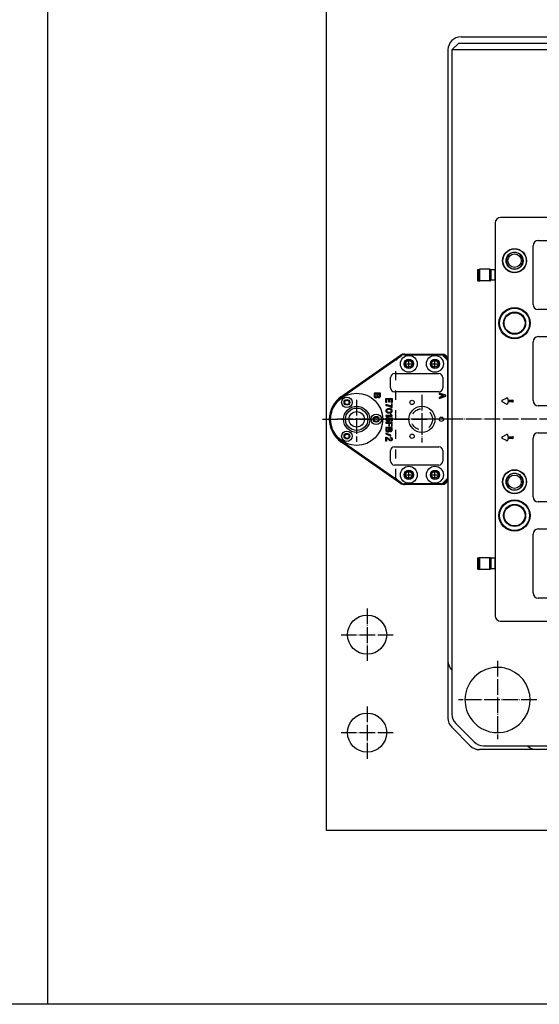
# Model space of a CAD drawing. Extents: x -1765 to 4890, y -3431 to 1272.
# Tile 73 of 189: x 379 to 777, y -2170 to -1416. Entities that reach past the tile are written whole.
import ezdxf

# ---------------------------------------------------------------- set-up
doc = ezdxf.new("R2010")
doc.units = 0
doc.linetypes.add('DASHED', pattern=[15, 7, -8])
doc.linetypes.add('DOT_CENTER', pattern=[14, 12, -1, 0, -1])
doc.layers.get('0').update_dxf_attribs({"linetype": 'CONTINUOUS'})
for name, color, linetype in [('1', 7, 'CONTINUOUS'), ('141', 7, 'CONTINUOUS'), ('16', 7, 'CONTINUOUS'), ('DIMPROHIDE', 7, 'CONTINUOUS'), ('OBJECT', 7, 'CONTINUOUS')]:
    doc.layers.add(name, color=color, linetype=linetype)

# ---------------------------------------------------------------- blocks, each defined once
blk = doc.blocks.new('TEXT__62', base_point=(-2000, -2800))
at = {"layer": '1', "color": 7, "linetype": 'CONTINUOUS'}
blk.add_line((400, 800), (400, -2170), dxfattribs=at)
at = {"layer": '1', "color": 1, "linetype": 'CONTINUOUS'}
for p, q in [((3700, -2170), (-700, -2170)), ((4800, -2170), (400, -2170))]:
    blk.add_line(p, q, dxfattribs=at)
blk = doc.blocks.new('PIN__69', base_point=(657, -1701.88))
at = {"layer": '1', "color": 4, "linetype": 'CONTINUOUS'}
for centre, radius in [((637, -1721.88), 20), ((629.5, -1708.89), 4), ((637, -1721.88), 10), ((629.5, -1708.89), 2.2), ((637, -1721.88), 8.6), ((637, -1721.88), 5.9), ((652, -1721.88), 4), ((652, -1721.88), 2.2), ((629.5, -1734.87), 4), ((629.5, -1734.87), 2.2)]:
    blk.add_circle(centre, radius, dxfattribs=at)
blk = doc.blocks.new('E7015-23251__70', base_point=(610.86, -1771.88))
at = {"layer": '1', "color": 6, "linetype": 'CONTINUOUS'}
for p, q in [((624.99, -1704.65), (670.71, -1672.78)), ((625.28, -1705.06), (671, -1673.19)), ((673.57, -1671.88), (702, -1671.88)), ((673.57, -1672.38), (702, -1672.38)), ((706.5, -1676.88), (706.5, -1766.88)), ((707, -1676.88), (707, -1766.88)), ((666, -1686.88), (700, -1686.88)), ((663, -1697.88), (663, -1689.88)), ((703, -1689.88), (703, -1697.88)), ((650.33, -1701.88), (650.33, -1704.02)), ((655.33, -1701.88), (650.33, -1701.88)), ((650.33, -1704.02), (650.45, -1704.47)), ((650.45, -1704.47), (650.64, -1704.8)), ((651.01, -1702.5), (651.01, -1703.96)), ((652.76, -1702.5), (651.01, -1702.5)), ((651.01, -1703.96), (651.08, -1704.24)), ((651.08, -1704.24), (651.26, -1704.47)), ((651.26, -1704.47), (651.51, -1704.64)), ((652.26, -1704.64), (652.51, -1704.47)), ((652.51, -1704.47), (652.7, -1704.24)), ((652.7, -1704.24), (652.76, -1703.96)), ((652.76, -1703.96), (652.76, -1702.5)), ((653.33, -1702.5), (653.33, -1703.96)), ((654.7, -1702.5), (653.33, -1702.5)), ((653.33, -1703.96), (653.39, -1704.19)), ((653.39, -1704.19), (653.51, -1704.35)), ((653.51, -1704.35), (653.7, -1704.47)), ((653.7, -1704.47), (653.89, -1704.52)), ((653.89, -1704.52), (654.14, -1704.52)), ((654.14, -1704.52), (654.33, -1704.47)), ((654.33, -1704.47), (654.51, -1704.35)), ((654.51, -1704.35), (654.64, -1704.19)), ((654.64, -1704.19), (654.7, -1703.96)), ((654.7, -1703.96), (654.7, -1702.5)), ((655.08, -1704.64), (655.26, -1704.3)), ((655.26, -1704.3), (655.33, -1704.02)), ((655.33, -1704.02), (655.33, -1701.88)), ((700, -1700.88), (666, -1700.88)), ((700.33, -1701.88), (700.33, -1702.5)), ((705.33, -1703.51), (700.33, -1701.88)), ((700.33, -1702.5), (701.83, -1703)), ((700.33, -1705.82), (705.33, -1704.19)), ((701.83, -1703), (701.83, -1704.69)), ((702.45, -1703.17), (702.45, -1704.58)), ((704.45, -1703.85), (702.45, -1703.17)), ((702.45, -1704.58), (704.45, -1703.85)), ((705.33, -1704.19), (705.33, -1703.51)), ((650.64, -1704.8), (650.95, -1705.09)), ((650.95, -1705.09), (651.26, -1705.25)), ((651.26, -1705.25), (651.7, -1705.37)), ((651.51, -1704.64), (651.76, -1704.69)), ((651.7, -1705.37), (652.01, -1705.37)), ((651.76, -1704.69), (652.01, -1704.69)), ((652.01, -1704.69), (652.26, -1704.64)), ((652.01, -1705.37), (652.45, -1705.25)), ((652.45, -1705.25), (652.83, -1705.03)), ((652.83, -1705.03), (653.08, -1704.75)), ((653.08, -1704.75), (653.2, -1704.86)), ((653.2, -1704.86), (653.58, -1705.09)), ((653.58, -1705.09), (653.89, -1705.14)), ((653.89, -1705.14), (654.14, -1705.14)), ((654.14, -1705.14), (654.45, -1705.09)), ((654.45, -1705.09), (654.83, -1704.86)), ((654.83, -1704.86), (655.08, -1704.64)), ((659.33, -1705.85), (664.33, -1705.85)), ((659.33, -1709.11), (659.33, -1705.85)), ((659.95, -1709.11), (659.33, -1709.11)), ((659.33, -1710.57), (659.33, -1711.25)), ((660.33, -1710.68), (659.33, -1710.57)), ((659.33, -1711.25), (660.26, -1711.36)), ((659.95, -1706.46), (659.95, -1709.11)), ((661.58, -1706.46), (659.95, -1706.46)), ((660.26, -1711.36), (661.01, -1711.53)), ((661.26, -1710.96), (660.33, -1710.68)), ((661.01, -1711.53), (661.76, -1711.81)), ((661.83, -1711.19), (661.26, -1710.96)), ((661.58, -1708.83), (661.58, -1706.46)), ((662.2, -1708.83), (661.58, -1708.83)), ((661.76, -1711.81), (662.7, -1712.26)), ((662.58, -1711.53), (661.83, -1711.19)), ((662.2, -1706.46), (662.2, -1708.83)), ((663.7, -1706.46), (662.2, -1706.46)), ((663.7, -1712.26), (662.58, -1711.53)), ((663.7, -1709.05), (663.7, -1706.46)), ((664.33, -1709.05), (663.7, -1709.05)), ((663.7, -1710.01), (663.7, -1712.26)), ((664.33, -1710.01), (663.7, -1710.01)), ((664.33, -1705.85), (664.33, -1709.05)), ((664.33, -1712.93), (664.33, -1710.01)), ((701.83, -1704.69), (700.33, -1705.2)), ((700.33, -1705.2), (700.33, -1705.82)), ((659.39, -1714.96), (659.33, -1715.18)), ((659.33, -1715.18), (659.33, -1715.58)), ((659.33, -1715.58), (659.39, -1715.8)), ((659.33, -1718.9), (659.33, -1719.46)), ((662.95, -1718.9), (659.33, -1718.9)), ((659.33, -1719.46), (664.33, -1719.46)), ((659.51, -1714.68), (659.39, -1714.96)), ((659.39, -1715.8), (659.51, -1716.08)), ((659.64, -1714.51), (659.51, -1714.68)), ((659.51, -1716.08), (659.64, -1716.25)), ((659.83, -1714.34), (659.64, -1714.51)), ((659.64, -1716.25), (659.83, -1716.42)), ((660.08, -1714.17), (659.83, -1714.34)), ((659.83, -1716.42), (660.08, -1716.59)), ((660.08, -1714.96), (659.95, -1715.18)), ((659.95, -1715.18), (659.95, -1715.58)), ((659.95, -1715.58), (660.08, -1715.8)), ((660.33, -1714.06), (660.08, -1714.17)), ((660.26, -1714.73), (660.08, -1714.96)), ((660.08, -1715.8), (660.26, -1716.03)), ((660.08, -1716.59), (660.33, -1716.7)), ((660.45, -1714.62), (660.26, -1714.73)), ((660.26, -1716.03), (660.45, -1716.14)), ((660.64, -1713.95), (660.33, -1714.06)), ((660.33, -1716.7), (660.64, -1716.81)), ((660.76, -1714.51), (660.45, -1714.62)), ((660.45, -1716.14), (660.76, -1716.25)), ((661.01, -1713.89), (660.64, -1713.95)), ((660.64, -1716.81), (661.01, -1716.87)), ((661.45, -1714.45), (660.76, -1714.51)), ((660.76, -1716.25), (661.45, -1716.31)), ((661.58, -1713.83), (661.01, -1713.89)), ((661.01, -1716.87), (661.58, -1716.93)), ((662.2, -1714.45), (661.45, -1714.45)), ((661.45, -1716.31), (662.2, -1716.31)), ((662.08, -1713.83), (661.58, -1713.83)), ((661.58, -1716.93), (662.08, -1716.93)), ((662.64, -1713.89), (662.08, -1713.83)), ((662.08, -1716.93), (662.64, -1716.87)), ((662.89, -1714.51), (662.2, -1714.45)), ((662.2, -1716.31), (662.89, -1716.25)), ((663.01, -1713.95), (662.64, -1713.89)), ((662.64, -1716.87), (663.01, -1716.81)), ((662.7, -1712.26), (663.76, -1712.93)), ((663.2, -1714.62), (662.89, -1714.51)), ((662.89, -1716.25), (663.2, -1716.14)), ((662.95, -1717.83), (662.95, -1718.9)), ((663.45, -1717.83), (662.95, -1717.83)), ((663.33, -1714.06), (663.01, -1713.95)), ((663.01, -1716.81), (663.33, -1716.7)), ((663.39, -1714.73), (663.2, -1714.62)), ((663.2, -1716.14), (663.39, -1716.03)), ((663.58, -1714.17), (663.33, -1714.06)), ((663.33, -1716.7), (663.58, -1716.59)), ((663.58, -1714.96), (663.39, -1714.73)), ((663.39, -1716.03), (663.58, -1715.8)), ((663.45, -1717.94), (663.45, -1717.83)), ((663.51, -1718.22), (663.45, -1717.94)), ((663.58, -1718.39), (663.51, -1718.22)), ((663.83, -1714.34), (663.58, -1714.17)), ((663.7, -1715.18), (663.58, -1714.96)), ((663.58, -1715.8), (663.7, -1715.58)), ((663.58, -1716.59), (663.83, -1716.42)), ((663.7, -1718.61), (663.58, -1718.39)), ((663.7, -1715.58), (663.7, -1715.18)), ((663.89, -1718.78), (663.7, -1718.61)), ((663.76, -1712.93), (664.33, -1712.93)), ((664.01, -1714.51), (663.83, -1714.34)), ((663.83, -1716.42), (664.01, -1716.25)), ((664.14, -1718.95), (663.89, -1718.78)), ((664.14, -1714.68), (664.01, -1714.51)), ((664.01, -1716.25), (664.14, -1716.08)), ((664.26, -1714.96), (664.14, -1714.68)), ((664.14, -1716.08), (664.26, -1715.8)), ((664.33, -1719.01), (664.14, -1718.95)), ((664.33, -1715.18), (664.26, -1714.96)), ((664.26, -1715.8), (664.33, -1715.58)), ((664.33, -1715.58), (664.33, -1715.18)), ((664.33, -1719.46), (664.33, -1719.01)), ((659.33, -1721.65), (659.39, -1721.37)), ((659.33, -1721.93), (659.33, -1721.65)), ((659.39, -1722.21), (659.33, -1721.93)), ((659.33, -1724.13), (659.33, -1724.75)), ((664.33, -1724.13), (659.33, -1724.13)), ((659.33, -1724.75), (661.58, -1724.75)), ((659.39, -1721.37), (659.51, -1721.09)), ((659.51, -1722.5), (659.39, -1722.21)), ((659.51, -1721.09), (659.64, -1720.92)), ((659.64, -1722.66), (659.51, -1722.5)), ((659.64, -1720.92), (659.83, -1720.75)), ((659.83, -1722.83), (659.64, -1722.66)), ((659.83, -1720.75), (660.08, -1720.58)), ((660.08, -1723), (659.83, -1722.83)), ((660.08, -1721.37), (659.95, -1721.65)), ((659.95, -1721.65), (659.95, -1721.93)), ((659.95, -1721.93), (660.08, -1722.21)), ((660.08, -1720.58), (660.33, -1720.47)), ((660.26, -1721.15), (660.08, -1721.37)), ((660.08, -1722.21), (660.26, -1722.44)), ((660.33, -1723.11), (660.08, -1723)), ((660.45, -1721.03), (660.26, -1721.15)), ((660.26, -1722.44), (660.45, -1722.55)), ((660.33, -1720.47), (660.7, -1720.36)), ((660.7, -1723.23), (660.33, -1723.11)), ((660.76, -1720.92), (660.45, -1721.03)), ((660.45, -1722.55), (660.76, -1722.66)), ((660.7, -1720.36), (660.76, -1720.92)), ((661.2, -1723.23), (660.7, -1723.23)), ((660.76, -1722.66), (661.26, -1722.66)), ((661.58, -1723.11), (661.2, -1723.23)), ((661.26, -1722.66), (661.58, -1722.55)), ((661.58, -1720.41), (664.33, -1720.75)), ((661.58, -1720.98), (661.58, -1720.41)), ((661.76, -1721.09), (661.58, -1720.98)), ((661.58, -1722.55), (661.76, -1722.44)), ((661.83, -1723), (661.58, -1723.11)), ((661.58, -1724.75), (661.58, -1726.83)), ((661.58, -1726.83), (662.2, -1726.83)), ((661.95, -1721.31), (661.76, -1721.09)), ((661.76, -1722.44), (661.95, -1722.21)), ((662.08, -1722.83), (661.83, -1723)), ((662.08, -1721.65), (661.95, -1721.31)), ((661.95, -1722.21), (662.08, -1721.93)), ((662.08, -1721.93), (662.08, -1721.65)), ((662.26, -1722.66), (662.08, -1722.83)), ((662.2, -1724.75), (663.7, -1724.75)), ((662.2, -1726.83), (662.2, -1724.75)), ((662.45, -1722.5), (662.26, -1722.66)), ((662.33, -1721.03), (662.51, -1721.31)), ((663.7, -1721.2), (662.33, -1721.03)), ((662.58, -1722.21), (662.45, -1722.5)), ((662.51, -1721.31), (662.64, -1721.65)), ((662.64, -1721.93), (662.58, -1722.21)), ((662.64, -1721.65), (662.64, -1721.93)), ((663.7, -1723.06), (663.7, -1721.2)), ((664.33, -1723.06), (663.7, -1723.06)), ((663.7, -1724.75), (663.7, -1727.16)), ((663.7, -1727.16), (664.33, -1727.16)), ((664.33, -1720.75), (664.33, -1723.06)), ((664.33, -1727.16), (664.33, -1724.13)), ((659.33, -1728.06), (659.33, -1730.2)), ((664.33, -1728.06), (659.33, -1728.06)), ((659.33, -1730.2), (659.45, -1730.65)), ((663.08, -1734.14), (659.33, -1732.45)), ((659.33, -1732.45), (659.33, -1733.01)), ((659.33, -1733.01), (663.08, -1734.7)), ((659.45, -1730.65), (659.64, -1730.99)), ((659.64, -1730.99), (659.95, -1731.27)), ((659.95, -1731.27), (660.26, -1731.44)), ((660.01, -1728.68), (660.01, -1730.15)), ((661.76, -1728.68), (660.01, -1728.68)), ((660.01, -1730.15), (660.08, -1730.43)), ((660.08, -1730.43), (660.26, -1730.65)), ((660.26, -1730.65), (660.51, -1730.82)), ((660.26, -1731.44), (660.7, -1731.55)), ((660.51, -1730.82), (660.76, -1730.88)), ((660.7, -1731.55), (661.01, -1731.55)), ((660.76, -1730.88), (661.01, -1730.88)), ((661.01, -1730.88), (661.26, -1730.82)), ((661.01, -1731.55), (661.45, -1731.44)), ((661.26, -1730.82), (661.51, -1730.65)), ((661.45, -1731.44), (661.83, -1731.21)), ((661.51, -1730.65), (661.7, -1730.43)), ((661.7, -1730.43), (661.76, -1730.15)), ((661.76, -1730.15), (661.76, -1728.68)), ((661.83, -1731.21), (662.08, -1730.93)), ((662.08, -1730.93), (662.2, -1731.05)), ((662.2, -1731.05), (662.58, -1731.27)), ((662.33, -1728.68), (662.33, -1730.15)), ((663.7, -1728.68), (662.33, -1728.68)), ((662.33, -1730.15), (662.39, -1730.37)), ((662.39, -1730.37), (662.51, -1730.54)), ((662.51, -1730.54), (662.7, -1730.65)), ((662.58, -1731.27), (662.89, -1731.33)), ((662.7, -1730.65), (662.89, -1730.71)), ((662.89, -1730.71), (663.14, -1730.71)), ((662.89, -1731.33), (663.14, -1731.33)), ((663.08, -1734.7), (663.08, -1734.14)), ((663.14, -1730.71), (663.33, -1730.65)), ((663.14, -1731.33), (663.45, -1731.27)), ((663.33, -1730.65), (663.51, -1730.54)), ((663.45, -1731.27), (663.83, -1731.05)), ((663.51, -1730.54), (663.64, -1730.37)), ((663.64, -1730.37), (663.7, -1730.15)), ((663.7, -1730.15), (663.7, -1728.68)), ((663.83, -1731.05), (664.08, -1730.82)), ((664.08, -1730.82), (664.26, -1730.48)), ((664.26, -1730.48), (664.33, -1730.2)), ((664.33, -1730.2), (664.33, -1728.06)), ((670.71, -1770.98), (624.99, -1739.11)), ((671, -1770.57), (625.28, -1738.7)), ((659.33, -1738.58), (659.33, -1735.6)), ((659.33, -1735.6), (659.7, -1735.6)), ((659.95, -1738.58), (659.33, -1738.58)), ((659.7, -1735.6), (660.14, -1735.71)), ((659.95, -1736.39), (659.95, -1738.58)), ((660.33, -1736.5), (659.95, -1736.39)), ((660.14, -1735.71), (660.58, -1735.94)), ((660.76, -1736.78), (660.33, -1736.5)), ((660.58, -1735.94), (660.95, -1736.22)), ((661.26, -1737.18), (660.76, -1736.78)), ((660.95, -1736.22), (661.39, -1736.56)), ((661.64, -1737.57), (661.26, -1737.18)), ((661.39, -1736.56), (661.7, -1736.9)), ((662.08, -1738.02), (661.64, -1737.57)), ((661.7, -1736.9), (662.08, -1737.23)), ((662.08, -1737.23), (662.51, -1737.63)), ((662.2, -1738.13), (662.08, -1738.02)), ((662.58, -1738.36), (662.2, -1738.13)), ((662.51, -1737.63), (662.7, -1737.74)), ((662.89, -1738.41), (662.58, -1738.36)), ((662.7, -1737.74), (662.89, -1737.8)), ((662.89, -1735.83), (663.14, -1735.83)), ((662.89, -1736.45), (662.89, -1735.83)), ((663.14, -1736.45), (662.89, -1736.45)), ((662.89, -1737.8), (663.14, -1737.8)), ((663.14, -1738.41), (662.89, -1738.41)), ((663.14, -1735.83), (663.45, -1735.88)), ((663.33, -1736.5), (663.14, -1736.45)), ((663.14, -1737.8), (663.33, -1737.74)), ((663.45, -1738.36), (663.14, -1738.41)), ((663.51, -1736.61), (663.33, -1736.5)), ((663.33, -1737.74), (663.51, -1737.63)), ((663.45, -1735.88), (663.83, -1736.11)), ((663.83, -1738.13), (663.45, -1738.36)), ((663.64, -1736.78), (663.51, -1736.61)), ((663.51, -1737.63), (663.64, -1737.46)), ((663.7, -1737.01), (663.64, -1736.78)), ((663.64, -1737.46), (663.7, -1737.23)), ((663.7, -1737.23), (663.7, -1737.01)), ((663.83, -1736.11), (664.08, -1736.33)), ((664.08, -1737.91), (663.83, -1738.13)), ((664.08, -1736.33), (664.26, -1736.67)), ((664.26, -1737.57), (664.08, -1737.91)), ((664.26, -1736.67), (664.33, -1736.95)), ((664.33, -1737.29), (664.26, -1737.57)), ((664.33, -1736.95), (664.33, -1737.29)), ((663, -1753.88), (663, -1745.88)), ((666, -1742.88), (700, -1742.88)), ((703, -1745.88), (703, -1753.88)), ((700, -1756.88), (666, -1756.88)), ((702, -1771.38), (673.57, -1771.38)), ((702, -1771.88), (673.57, -1771.88))]:
    blk.add_line(p, q, dxfattribs=at)
at = {"layer": '1', "color": 6, "linetype": 'DOT_CENTER'}
for p, q in [((672, -1671.88), (671.8, -1672.02)), ((672.34, -1671.88), (672, -1671.88)), ((687, -1703.04), (687, -1721.88)), ((637, -1706.88), (637, -1739.25)), ((610.86, -1721.88), (658.06, -1721.88)), ((665.7, -1721.88), (687, -1721.88)), ((687, -1721.88), (687, -1739.69)), ((713.69, -1721.88), (687, -1721.88))]:
    blk.add_line(p, q, dxfattribs=at)
at = {"layer": '1', "color": 6, "linetype": 'CONTINUOUS'}
for centre, radius in [((677, -1679.38), 6.5), ((697, -1679.38), 6.5), ((677, -1679.38), 3.5), ((697, -1679.38), 3.5), ((637, -1721.88), 10), ((629.5, -1708.89), 1.65), ((687, -1721.88), 10), ((679.5, -1708.89), 1.65), ((652, -1721.88), 1.65), ((702, -1721.88), 1.65), ((629.5, -1734.87), 1.65), ((679.5, -1734.87), 1.65), ((677, -1764.38), 6.5), ((677, -1764.38), 3.5), ((697, -1764.38), 6.5), ((697, -1764.38), 3.5)]:
    blk.add_circle(centre, radius, dxfattribs=at)
for centre, radius, start, end in [((673.57, -1676.88), 5, 90, 124.88249), ((673.57, -1676.88), 4.5, 90, 124.88249), ((702, -1676.88), 5, 0, 90), ((702, -1676.88), 4.5, 0, 90), ((666, -1689.88), 3, 90, 180), ((700, -1689.88), 3, 0, 90), ((666, -1697.88), 3, 180, -90), ((700, -1697.88), 3, -90, 0), ((637, -1721.88), 21, 124.88249, 180), ((637, -1721.88), 20.5, 124.88249, 180), ((637, -1721.88), 21, 180, -124.88249), ((637, -1721.88), 20.5, 180, -124.88249), ((666, -1745.88), 3, 90, 180), ((700, -1745.88), 3, 0, 90), ((666, -1753.88), 3, 180, -90), ((700, -1753.88), 3, -90, 0), ((673.57, -1766.88), 5, -124.88249, -90), ((673.57, -1766.88), 4.5, -124.88249, -90), ((702, -1766.88), 4.5, -90, 0), ((702, -1766.88), 5, -90, 0)]:
    blk.add_arc(centre, radius, start, end, dxfattribs=at)
at = {"layer": '1'}
blk.add_blockref('PIN__69', (657, -1701.88), dxfattribs=at)
blk = doc.blocks.new('HEADPLATE_TEL', base_point=(614, -2216.07))
at = {"layer": '1', "color": 1, "linetype": 'DASHED'}
for p, q in [((667, -1676.88), (672, -1671.88)), ((672, -1671.88), (702, -1671.88)), ((707, -1676.88), (702, -1671.88)), ((667, -1766.88), (667, -1676.88)), ((707, -1676.88), (707, -1766.88)), ((667, -1766.88), (672, -1771.88)), ((702, -1771.88), (672, -1771.88)), ((702, -1771.88), (707, -1766.88))]:
    blk.add_line(p, q, dxfattribs=at)
at = {"layer": '1', "color": 1, "linetype": 'DOT_CENTER'}
for p, q in [((673.7, -1679.38), (680.3, -1679.38)), ((677, -1682.68), (677, -1676.08)), ((693.7, -1679.38), (700.3, -1679.38)), ((697, -1682.68), (697, -1676.08)), ((687, -1718.13), (687, -1725.63)), ((683.25, -1721.88), (690.75, -1721.88)), ((673.7, -1764.38), (680.3, -1764.38)), ((677, -1767.68), (677, -1761.08)), ((693.7, -1764.38), (700.3, -1764.38)), ((697, -1767.68), (697, -1761.08))]:
    blk.add_line(p, q, dxfattribs=at)
at = {"layer": '1', "color": 7, "linetype": 'CONTINUOUS'}
for centre in [(677, -1679.38), (697, -1679.38), (677, -1764.38), (697, -1764.38)]:
    blk.add_circle(centre, 2.5, dxfattribs=at)
at = {"layer": '1', "color": 1, "linetype": 'DASHED'}
blk.add_circle((687, -1721.88), 8.1, dxfattribs=at)
at = {"layer": '1', "color": 1, "linetype": 'CONTINUOUS'}
for centre, start, end in [((677, -1679.38), 0, -136.9026), ((677, -1679.38), -40.99553, 0), ((697, -1679.38), 0, -136.9026), ((697, -1679.38), -40.99553, 0), ((677, -1764.38), 0, -136.9026), ((677, -1764.38), -40.99553, 0), ((697, -1764.38), 0, -136.9026), ((697, -1764.38), -40.99553, 0)]:
    blk.add_arc(centre, 3, start, end, dxfattribs=at)
at = {"layer": '141', "color": 7, "linetype": 'CONTINUOUS'}
for p, q in [((715, -1433.88), (710, -1438.88)), ((1240, -1438.88), (710, -1438.88)), ((710, -1438.88), (710, -1947.74)), ((1235, -1433.88), (715, -1433.88)), ((712.93, -1954.81), (727.07, -1968.95)), ((734.14, -1971.88), (1215.86, -1971.88))]:
    blk.add_line(p, q, dxfattribs=at)
for centre, start, end in [((720, -1947.74), 180, -135), ((734.14, -1961.88), -135, -90)]:
    blk.add_arc(centre, 10, start, end, dxfattribs=at)
at = {"layer": '16', "color": 1, "linetype": 'DOT_CENTER'}
blk.add_line((1212.2, -1721.88), (620.8, -1721.88), dxfattribs=at)
at = {"layer": 'DIMPROHIDE', "color": 7, "linetype": 'CONTINUOUS'}
for p, q in [((614, -2036.88), (614, -1221.88)), ((717, -1428.88), (1233, -1428.88)), ((707, -1438.88), (707, -1950.74)), ((724.07, -1971.95), (709.93, -1957.81)), ((1218.86, -1974.88), (731.14, -1974.88)), ((925.5, -2036.88), (614, -2036.88))]:
    blk.add_line(p, q, dxfattribs=at)
for centre in [(645, -1886.88), (645, -1961.88)]:
    blk.add_circle(centre, 15, dxfattribs=at)
for centre, radius, start, end in [((717, -1438.88), 10, 90, 180), ((717, -1906.88), 10, 180, -134.427), ((745, -1936.88), 25, 0, -127.73426), ((745, -1936.88), 25, -127.73426, 0), ((717, -1950.74), 10, 180, -135), ((731.14, -1964.88), 10, -135, -90), ((775, -1964.88), 10, -135.573, -90)]:
    blk.add_arc(centre, radius, start, end, dxfattribs=at)
at = {"layer": 'OBJECT', "color": 1, "linetype": 'DOT_CENTER'}
for p, q in [((645, -1866.88), (645, -1906.88)), ((625, -1886.88), (665, -1886.88)), ((745, -1906.88), (745, -1966.88)), ((775, -1936.88), (715, -1936.88)), ((645, -1941.88), (645, -1981.88)), ((625, -1961.88), (665, -1961.88))]:
    blk.add_line(p, q, dxfattribs=at)
at = {"layer": '1'}
blk.add_blockref('E7015-23251__70', (610.86, -1771.88), dxfattribs=at)
blk = doc.blocks.new('DUT_BOARD__533', base_point=(1187.82, -1437.57))
at = {"color": 1, "linetype": 'CONTINUOUS'}
for p, q in [((772.18, -1633.89), (772.18, -1588.89)), ((776.18, -1584.89), (868.86, -1584.89)), ((868.86, -1637.89), (776.18, -1637.89)), ((776.18, -1658.55), (868.86, -1658.55)), ((772.18, -1707.55), (772.18, -1662.55)), ((868.86, -1711.55), (776.18, -1711.55)), ((776.18, -1732.21), (868.86, -1732.21)), ((772.18, -1781.21), (772.18, -1736.21)), ((868.86, -1785.21), (776.18, -1785.21)), ((772.18, -1854.87), (772.18, -1809.87)), ((776.18, -1805.87), (868.86, -1805.87)), ((868.86, -1858.87), (776.18, -1858.87))]:
    blk.add_line(p, q, dxfattribs=at)
for centre, start, end in [((776.18, -1588.89), 90, 180), ((776.18, -1633.89), 180, -90), ((776.18, -1662.55), 90, 180), ((776.18, -1707.55), 180, -90), ((776.18, -1736.21), 90, 180), ((776.18, -1781.21), 180, -90), ((776.18, -1809.87), 90, 180), ((776.18, -1854.87), 180, -90)]:
    blk.add_arc(centre, 4, start, end, dxfattribs=at)
blk = doc.blocks.new('BEARING_HK0509__542', base_point=(739.7, -1606.89))
at = {"color": 1, "linetype": 'CONTINUOUS'}
for p, q in [((730.7, -1608.89), (730.7, -1607.49)), ((730.7, -1613.89), (730.7, -1608.89)), ((730.7, -1615.29), (730.7, -1613.89)), ((731.3, -1615.89), (731.3, -1606.89)), ((739.1, -1606.89), (731.3, -1606.89)), ((739.1, -1615.89), (739.1, -1606.89)), ((739.7, -1607.59), (739.7, -1607.49)), ((739.7, -1607.59), (739.7, -1611.39)), ((739.7, -1611.39), (739.7, -1615.19)), ((739.1, -1615.89), (731.3, -1615.89)), ((739.7, -1615.29), (739.7, -1615.19))]:
    blk.add_line(p, q, dxfattribs=at)
for centre, start, end in [((731.3, -1607.49), 90, 180), ((739.1, -1607.49), 0, 90), ((731.3, -1615.29), 180, -90), ((739.1, -1615.29), -90, 0)]:
    blk.add_arc(centre, 0.6, start, end, dxfattribs=at)
blk = doc.blocks.new('24791-0S111__543', base_point=(743, -1607.39))
at = {"color": 1, "linetype": 'CONTINUOUS'}
for p, q in [((739.7, -1607.59), (739.9, -1607.39)), ((739.7, -1607.59), (739.7, -1611.39)), ((739.7, -1611.39), (739.7, -1615.19)), ((739.9, -1607.39), (739.9, -1611.39)), ((742.8, -1607.39), (739.9, -1607.39)), ((739.9, -1611.39), (739.9, -1615.39)), ((742.8, -1607.39), (742.8, -1611.39)), ((743, -1607.59), (742.8, -1607.39)), ((742.8, -1611.39), (742.8, -1615.39)), ((743, -1607.59), (743, -1611.39)), ((743, -1611.39), (743, -1615.19)), ((739.7, -1615.19), (739.9, -1615.39)), ((742.8, -1615.39), (739.9, -1615.39)), ((743, -1615.19), (742.8, -1615.39))]:
    blk.add_line(p, q, dxfattribs=at)
blk = doc.blocks.new('E2812-23753-0__544', base_point=(743.2, -1607.09))
at = {"color": 1, "linetype": 'CONTINUOUS'}
for p, q in [((729.7, -1607.39), (730, -1607.09)), ((729.7, -1607.39), (729.7, -1615.39)), ((730, -1607.09), (730, -1615.69)), ((730, -1607.09), (730.7, -1607.09)), ((730.7, -1607.09), (730.7, -1607.49)), ((730.7, -1608.89), (730.7, -1607.49)), ((730.7, -1613.89), (730.7, -1608.89)), ((730.7, -1615.29), (730.7, -1613.89)), ((743.2, -1608.89), (743, -1608.89)), ((743.2, -1613.89), (743, -1613.89)), ((729.7, -1615.39), (730, -1615.69)), ((730, -1615.69), (730.7, -1615.69)), ((730.7, -1615.29), (730.7, -1615.69))]:
    blk.add_line(p, q, dxfattribs=at)
blk = doc.blocks.new('BEARING_ASSY1_1__545', base_point=(743.2, -1606.89))
for name, p in [('E2812-23753-0__544', (743.2, -1607.09)), ('BEARING_HK0509__542', (739.7, -1606.89)), ('24791-0S111__543', (743, -1607.39))]:
    blk.add_blockref(name, p)
blk = doc.blocks.new('24791-0S111__562', base_point=(743, -1828.37))
at = {"color": 1, "linetype": 'CONTINUOUS'}
for p, q in [((739.7, -1828.57), (739.9, -1828.37)), ((739.7, -1828.57), (739.7, -1832.37)), ((739.7, -1832.37), (739.7, -1836.17)), ((739.9, -1828.37), (739.9, -1832.37)), ((742.8, -1828.37), (739.9, -1828.37)), ((739.9, -1832.37), (739.9, -1836.37)), ((742.8, -1828.37), (742.8, -1832.37)), ((743, -1828.57), (742.8, -1828.37)), ((742.8, -1832.37), (742.8, -1836.37)), ((743, -1828.57), (743, -1832.37)), ((743, -1832.37), (743, -1836.17)), ((739.7, -1836.17), (739.9, -1836.37)), ((742.8, -1836.37), (739.9, -1836.37)), ((743, -1836.17), (742.8, -1836.37))]:
    blk.add_line(p, q, dxfattribs=at)
blk = doc.blocks.new('E2812-23753-0__563', base_point=(743.2, -1828.07))
at = {"color": 1, "linetype": 'CONTINUOUS'}
for p, q in [((729.7, -1828.37), (730, -1828.07)), ((729.7, -1828.37), (729.7, -1836.37)), ((730, -1828.07), (730.7, -1828.07)), ((730, -1828.07), (730, -1836.67)), ((730.7, -1828.07), (730.7, -1828.47)), ((730.7, -1829.87), (730.7, -1828.47)), ((730.7, -1834.87), (730.7, -1829.87)), ((743.2, -1829.87), (743, -1829.87)), ((729.7, -1836.37), (730, -1836.67)), ((730, -1836.67), (730.7, -1836.67)), ((730.7, -1836.27), (730.7, -1834.87)), ((730.7, -1836.27), (730.7, -1836.67)), ((743.2, -1834.87), (743, -1834.87))]:
    blk.add_line(p, q, dxfattribs=at)
blk = doc.blocks.new('BEARING_HK0509__564', base_point=(739.7, -1827.87))
at = {"color": 1, "linetype": 'CONTINUOUS'}
for p, q in [((730.7, -1829.87), (730.7, -1828.47)), ((730.7, -1834.87), (730.7, -1829.87)), ((739.1, -1827.87), (731.3, -1827.87)), ((731.3, -1836.87), (731.3, -1827.87)), ((739.1, -1836.87), (739.1, -1827.87)), ((739.7, -1828.57), (739.7, -1828.47)), ((739.7, -1828.57), (739.7, -1832.37)), ((739.7, -1832.37), (739.7, -1836.17)), ((730.7, -1836.27), (730.7, -1834.87)), ((739.1, -1836.87), (731.3, -1836.87)), ((739.7, -1836.27), (739.7, -1836.17))]:
    blk.add_line(p, q, dxfattribs=at)
for centre, start, end in [((731.3, -1828.47), 90, 180), ((739.1, -1828.47), 0, 90), ((731.3, -1836.27), 180, -90), ((739.1, -1836.27), -90, 0)]:
    blk.add_arc(centre, 0.6, start, end, dxfattribs=at)
blk = doc.blocks.new('BEARING_ASSY1_2__565', base_point=(743.2, -1827.87))
for name, p in [('E2812-23753-0__563', (743.2, -1828.07)), ('BEARING_HK0509__564', (739.7, -1827.87)), ('24791-0S111__562', (743, -1828.37))]:
    blk.add_blockref(name, p)
blk = doc.blocks.new('BEARINGS__566', base_point=(1230.3, -1469.57))
for name, p in [('BEARING_ASSY1_1__545', (743.2, -1606.89)), ('BEARING_ASSY1_2__565', (743.2, -1827.87))]:
    blk.add_blockref(name, p)
blk = doc.blocks.new('6960-0041-0_2__570', base_point=(764.38, -1594.04))
at = {"color": 1, "linetype": 'CONTINUOUS'}
blk.add_circle((758.03, -1600.39), 5.15, dxfattribs=at)
for start, end in [(90, -90), (-90, 90)]:
    blk.add_arc((758.03, -1600.39), 6.35, start, end, dxfattribs=at)
blk = doc.blocks.new('6960-0041-0_1__571', base_point=(764.38, -1763.36))
at = {"color": 1, "linetype": 'CONTINUOUS'}
blk.add_circle((758.03, -1769.71), 5.15, dxfattribs=at)
for start, end in [(90, -90), (-90, 90)]:
    blk.add_arc((758.03, -1769.71), 6.35, start, end, dxfattribs=at)
blk = doc.blocks.new('HOLEPLUGS__574', base_point=(1208.32, -1446.72))
for name, p in [('6960-0041-0_2__570', (764.38, -1594.04)), ('6960-0041-0_1__571', (764.38, -1763.36))]:
    blk.add_blockref(name, p)
blk = doc.blocks.new('21791-0S112_2__575', base_point=(770.03, -1636.22))
at = {"color": 1, "linetype": 'CONTINUOUS'}
for radius in [12, 11.45, 8.49, 8.03]:
    blk.add_circle((758.03, -1648.22), radius, dxfattribs=at)
blk = doc.blocks.new('21791-0S112_1__576', base_point=(770.03, -1783.54))
at = {"color": 1, "linetype": 'CONTINUOUS'}
for radius in [12, 11.45, 8.49, 8.03]:
    blk.add_circle((758.03, -1795.54), radius, dxfattribs=at)
blk = doc.blocks.new('BUSHINGS_INTERFACE__578', base_point=(1213.97, -1636.22))
for name, p in [('21791-0S112_2__575', (770.03, -1636.22)), ('21791-0S112_1__576', (770.03, -1783.54))]:
    blk.add_blockref(name, p)
blk = doc.blocks.new('SMALLPARTS__593', base_point=(1230.3, -1381.88))
for name, p in [('HOLEPLUGS__574', (1208.32, -1446.72)), ('BEARINGS__566', (1230.3, -1469.57)), ('BUSHINGS_INTERFACE__578', (1213.97, -1636.22))]:
    blk.add_blockref(name, p)
blk = doc.blocks.new('E7018-24101__594', base_point=(1216.8, -1421.88))
at = {"color": 1, "linetype": 'CONTINUOUS'}
for p, q in [((910.5, -1567.28), (747.2, -1567.28)), ((743.2, -1571.28), (743.2, -1872.48)), ((772.18, -1633.89), (772.18, -1588.89)), ((776.18, -1584.89), (868.86, -1584.89)), ((868.86, -1637.89), (776.18, -1637.89)), ((776.18, -1658.55), (868.86, -1658.55)), ((772.18, -1707.55), (772.18, -1662.55)), ((748.54, -1707.25), (751.88, -1705.59)), ((751.88, -1710.17), (748.54, -1708.51)), ((752.89, -1706.21), (752.89, -1707.18)), ((752.89, -1707.18), (756.43, -1707.18)), ((756.43, -1708.58), (752.89, -1708.58)), ((752.89, -1708.58), (752.89, -1709.55)), ((757.13, -1707.88), (757.13, -1707.88)), ((868.86, -1711.55), (776.18, -1711.55)), ((748.54, -1735.25), (751.88, -1733.59)), ((752.89, -1734.21), (752.89, -1735.18)), ((776.18, -1732.21), (868.86, -1732.21)), ((751.88, -1738.17), (748.54, -1736.51)), ((752.89, -1735.18), (756.43, -1735.18)), ((756.43, -1736.58), (752.89, -1736.58)), ((752.89, -1736.58), (752.89, -1737.55)), ((757.13, -1735.88), (757.13, -1735.88)), ((772.18, -1781.21), (772.18, -1736.21)), ((868.86, -1785.21), (776.18, -1785.21)), ((772.18, -1854.87), (772.18, -1809.87)), ((776.18, -1805.87), (868.86, -1805.87)), ((868.86, -1858.87), (776.18, -1858.87)), ((747.2, -1876.48), (910.5, -1876.48))]:
    blk.add_line(p, q, dxfattribs=at)
for centre, radius in [((758.03, -1600.39), 9.2), ((758.03, -1600.39), 9), ((758.03, -1600.39), 6.55), ((758.03, -1769.71), 9.2), ((758.03, -1769.71), 9), ((758.03, -1769.71), 6.55)]:
    blk.add_circle(centre, radius, dxfattribs=at)
for centre, radius, start, end in [((747.2, -1571.28), 4, 90, 180), ((776.18, -1588.89), 4, 90, 180), ((758.03, -1600.39), 6.35, 90, -90), ((758.03, -1600.39), 6.35, -90, 90), ((776.18, -1633.89), 4, 180, -90), ((776.18, -1662.55), 4, 90, 180), ((748.86, -1707.88), 0.7, 116.56505, -116.56505), ((752.19, -1706.21), 0.7, 0, 116.56505), ((752.19, -1709.55), 0.7, -116.56505, 0), ((756.43, -1707.88), 0.7, 0, 90), ((756.43, -1707.88), 0.7, -90, 0), ((776.18, -1707.55), 4, 180, -90), ((752.19, -1734.21), 0.7, 0, 116.56505), ((776.18, -1736.21), 4, 90, 180), ((748.86, -1735.88), 0.7, 116.56505, -116.56505), ((752.19, -1737.55), 0.7, -116.56505, 0), ((756.43, -1735.88), 0.7, 0, 90), ((756.43, -1735.88), 0.7, -90, 0), ((758.03, -1769.71), 6.35, 90, -90), ((758.03, -1769.71), 6.35, -90, 90), ((776.18, -1781.21), 4, 180, -90), ((776.18, -1809.87), 4, 90, 180), ((776.18, -1854.87), 4, 180, -90), ((747.2, -1872.48), 4, 180, -90)]:
    blk.add_arc(centre, radius, start, end, dxfattribs=at)
blk = doc.blocks.new('E7018-64101__595', base_point=(1230.3, -1381.88))
for name, p in [('SMALLPARTS__593', (1230.3, -1381.88)), ('E7018-24101__594', (1216.8, -1421.88))]:
    blk.add_blockref(name, p)
blk = doc.blocks.new('STIFF_ASSY_DUTBD__596', base_point=(1230.3, -1381.88))
for name, p in [('E7018-64101__595', (1230.3, -1381.88)), ('DUT_BOARD__533', (1187.82, -1437.57))]:
    blk.add_blockref(name, p)
blk = doc.blocks.new('A1__597', base_point=(1230.3, -1381.88))
blk.add_blockref('STIFF_ASSY_DUTBD__596', (1230.3, -1381.88))
blk = doc.blocks.new('FRONT1__598', base_point=(1232.36, -1381.88))
blk.add_blockref('A1__597', (1230.3, -1381.88))
blk = doc.blocks.new('L1__599', base_point=(1232.36, -1381.88))
blk.add_blockref('FRONT1__598', (1232.36, -1381.88))

msp = doc.modelspace()

# ---------------------------------------------------------------- block references
msp.add_blockref('L1__599', (1232.36, -1381.88))
at = {"layer": '1'}
for name, p in [('TEXT__62', (-2000, -2800)), ('HEADPLATE_TEL', (614, -2216.07))]:
    msp.add_blockref(name, p, dxfattribs=at)

doc.saveas('drawing.dxf')
